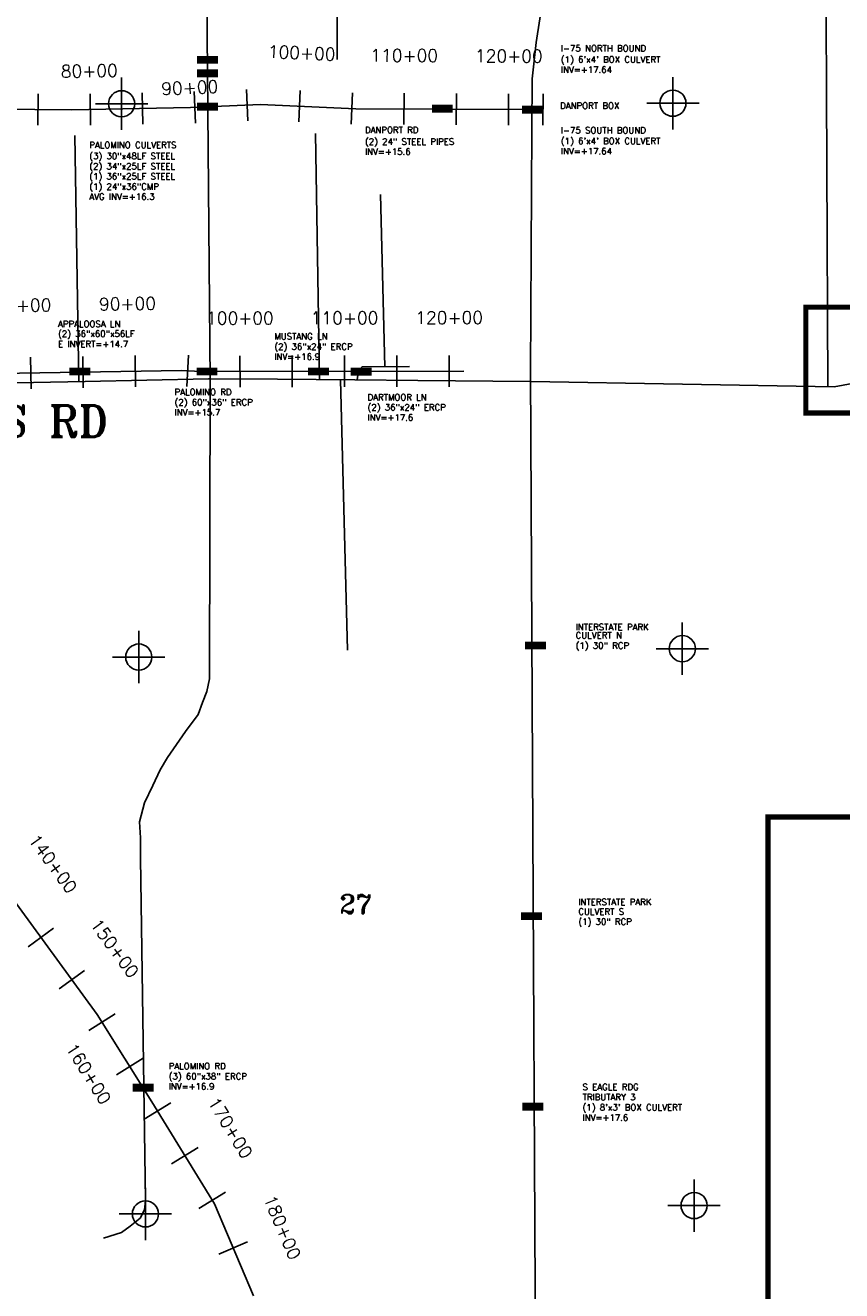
# Model space of a CAD drawing. Extents: x 195000 to 325707, y 779122 to 842722.
# Tile 9 of 21: x 235177 to 242982, y 796640 to 808732. Entities that reach past the tile are written whole.
import ezdxf
from ezdxf.enums import TextEntityAlignment as Align

# ---------------------------------------------------------------- set-up
doc = ezdxf.new("R2010")
doc.units = 0
doc.header["$LTSCALE"] = 800
doc.header["$PDMODE"] = 34
doc.header["$PDSIZE"] = 250
doc.linetypes.add('STREAM', pattern=[0])
doc.layers.get('0').update_dxf_attribs({"linetype": 'CONTINUOUS'})
for name, color, linetype in [('AIR', 10, 'CONTINUOUS'), ('EXLIMBS', 7, 'STREAM'), ('EXSTRUCTURES', 2, 'CONTINUOUS'), ('HEC2STA', 7, 'STREAM'), ('MAJROADS', 9, 'CONTINUOUS'), ('MINROADS', 9, 'CONTINUOUS'), ('SEC', 2, 'CONTINUOUS'), ('TEXT', 7, 'CONTINUOUS')]:
    doc.layers.add(name, color=color, linetype=linetype)
doc.styles.get("Standard").update_dxf_attribs({"font": 'ROMANT'})

# ---------------------------------------------------------------- blocks, each defined once
blk = doc.blocks.new('RCP1')
at = {"color": 0, "const_width": 75}
blk.add_lwpolyline([(-100, 0), (100, 0)], dxfattribs=at)

msp = doc.modelspace()

# ---------------------------------------------------------------- linework, layer by layer
at = {"layer": 'AIR', "color": 0, "const_width": 50}
for points in [[(245472, 805027), (242639, 805027), (242639, 806038), (244639, 806038)], [(244144, 792175), (242278, 792175), (242278, 801166), (243741, 801166)]]:
    msp.add_lwpolyline(points, dxfattribs=at)
at = {"layer": 'EXLIMBS', "color": 0}
for points in [[(234911, 807930), (235622, 807925), (236755, 807946), (237427, 807975), (238336, 807935), (240127, 807926)], [(228241, 805145), (228431, 805140), (228605, 805152), (229767, 805278), (230320, 805330), (230972, 805345), (231554, 805350), (233764, 805385), (236672, 805433), (236858, 805423), (239368, 805428)], [(234866, 800642), (235864, 799280), (236387, 798445), (236985, 797470), (237359, 796590)]]:
    msp.add_lwpolyline(points, dxfattribs=at)
at = {"layer": 'HEC2STA', "color": 0}
for p, q in [((235300, 808077), (235298, 807777)), ((235300, 808077), (235298, 807777)), ((235796, 808078), (235802, 807778)), ((235796, 808078), (235802, 807778)), ((236296, 808087), (236301, 807788)), ((236296, 808087), (236301, 807788)), ((236792, 808098), (236805, 807798)), ((236792, 808098), (236805, 807798)), ((237292, 808119), (237305, 807820)), ((237292, 808119), (237305, 807820)), ((237804, 808109), (237791, 807809)), ((237804, 808109), (237791, 807809)), ((238304, 808087), (238291, 807787)), ((238304, 808087), (238291, 807787)), ((238798, 808083), (238796, 807783)), ((238798, 808083), (238796, 807783)), ((239298, 808081), (239296, 807781)), ((239298, 808081), (239296, 807781)), ((239798, 808078), (239796, 807778)), ((239798, 808078), (239796, 807778)), ((240128, 808076), (240126, 807776)), ((240128, 808076), (240126, 807776)), ((235228, 805559), (235233, 805259)), ((235728, 805567), (235732, 805267)), ((236227, 805576), (236232, 805276)), ((236737, 805580), (236722, 805280)), ((237229, 805574), (237230, 805274)), ((237729, 805575), (237730, 805275)), ((238229, 805576), (238230, 805276)), ((238729, 805577), (238730, 805277)), ((239229, 805578), (239230, 805278)), ((235446, 800104), (235204, 799927)), ((235742, 799701), (235500, 799524)), ((236038, 799285), (235784, 799126)), ((236303, 798861), (236049, 798702)), ((236569, 798436), (236313, 798279)), ((236830, 798010), (236574, 797853)), ((237092, 797583), (236836, 797427)), ((237303, 797106), (237026, 796989))]:
    msp.add_line(p, q, dxfattribs=at)
at = {"layer": 'MAJROADS', "color": 0}
for points in [[(240004, 819185), (240112, 818783), (240227, 818342), (240432, 817410), (240505, 816976), (240653, 816209), (240702, 815893), (240717, 815577), (240732, 815297), (240764, 814313), (240736, 813720), (240695, 813201), (240602, 812354), (240530, 811589), (240062, 808568), (240024, 808219), (240021, 807737)], [(236855, 815651), (236944, 805334)], [(240021, 807737), (240008, 805417), (240073, 792256), (240077, 792050)], [(254581, 804997), (251537, 802815), (248175, 800435), (247928, 800318), (247682, 800271), (247444, 800309), (246991, 800557), (246824, 800807), (246713, 801282), (246661, 801706), (246605, 802860), (246788, 803391), (246911, 803690), (247007, 804313), (246983, 804649), (246908, 804903), (246739, 805247), (246632, 805342), (246339, 805423), (243341, 805357), (242908, 805276), (240009, 805329), (240008, 805329)], [(235749, 805329), (232941, 805273), (231572, 805261), (230900, 805246)], [(236929, 805352), (235749, 805329)], [(238329, 805344), (237589, 805350), (236951, 805352), (236929, 805352)], [(238929, 805338), (238329, 805344)], [(240008, 805329), (238929, 805338)]]:
    msp.add_lwpolyline(points, dxfattribs=at)
at = {"layer": 'MINROADS', "color": 0}
for points in [[(238160, 815615), (238160, 808405)], [(242821, 811624), (242849, 805278)], [(237953, 807698), (237989, 805347)], [(235650, 807680), (235688, 805326)], [(238573, 807114), (238614, 805467)], [(238351, 805343), (238364, 805429), (238397, 805469), (238850, 805471)], [(236944, 805334), (236938, 802487), (236912, 802366), (236871, 802260), (236829, 802145), (236709, 801984), (236537, 801735), (236467, 801616), (236395, 801469), (236316, 801303), (236269, 801121), (236280, 800967), (236280, 800772), (236325, 797502), (236316, 797414), (236275, 797332), (236180, 797256), (236097, 797197), (235925, 797142)], [(238191, 805345), (238258, 802762)]]:
    msp.add_lwpolyline(points, dxfattribs=at)
at = {"layer": 'SEC', "color": 0}
for p in [(236098, 807982), (241368, 807987), (241458, 802775), (236262, 802695), (241571, 797454), (236326, 797374)]:
    msp.add_point(p, dxfattribs=at)

# ---------------------------------------------------------------- block references
at = {"layer": 'EXSTRUCTURES', "color": 0}
for p in [(236920, 808402), (236920, 808273), (236920, 807954), (239164, 807935), (240024, 807925), (235698, 805424), (236914, 805424), (237980, 805424), (238389, 805422), (240055, 802806), (240016, 800219), (236304, 798580), (240029, 798398)]:
    msp.add_blockref('RCP1', p, dxfattribs=at)

# ---------------------------------------------------------------- texts
for s, p in [('I-75 NORTH BOUND', (240297, 808482)), ("(1) 6'x4' BOX CULVERT", (240297, 808375)), ('INV=+17.64', (240297, 808278)), ('DANPORT BOX', (240290, 807933)), ('DANPORT RD', (238424, 807702)), ('I-75 SOUTH BOUND', (240297, 807699)), ('PALOMINO CULVERTS', (235789, 807558)), ('(2) 24" STEEL PIPES', (238424, 807591)), ("(1) 6'x4' BOX CULVERT", (240297, 807596)), ('(3) 30"x48LF STEEL', (235789, 807452)), ('INV=+15.6', (238424, 807494)), ('INV=+17.64', (240297, 807499)), ('(2) 34"x25LF STEEL', (235789, 807355)), ('(1) 36"x25LF STEEL', (235789, 807258)), ('(1) 24"x36"CMP', (235789, 807161)), ('AVG INV=+16.3', (235789, 807064)), ('APPALOOSA LN', (235490, 805848)), ('(2) 36"x60"x56LF', (235490, 805754)), ('MUSTANG LN', (237558, 805729)), ('E INVERT=+14.7', (235490, 805656)), ('(2) 36"x24" ERCP', (237558, 805632)), ('INV=+16.9', (237558, 805535)), ('(2) 60"x36" ERCP', (236604, 805100)), ('PALOMINO RD', (236604, 805197)), ('DARTMOOR LN', (238449, 805148)), ('INV=+15.7', (236604, 805003)), ('(2) 36"x24" ERCP', (238449, 805051)), ('INV=+17.6', (238449, 804954)), ('INTERSTATE PARK', (240438, 802951)), ('CULVERT N', (240438, 802872)), ('(1) 30" RCP', (240438, 802775)), ('INTERSTATE PARK', (240464, 800325)), ('CULVERT S', (240464, 800233)), ('(1) 30" RCP', (240464, 800136)), ('PALOMINO RD', (236548, 798756)), ('(3) 60"x38" ERCP', (236548, 798659)), ('INV=+16.9', (236548, 798562)), ('TRIBUTARY 3', (240504, 798460)), ('S EAGLE RDG', (240504, 798557)), ("(1) 8'x3' BOX CULVERT", (240504, 798362)), ('INV=+17.6', (240504, 798265))]:
    msp.add_text(s, height=60, dxfattribs=at).set_placement(p)
at = {"layer": 'HEC2STA', "color": 0}
for s, rotation, p in [('100+00', 357.5105, (237817, 808408)), ('110+00', 359.711, (238799, 808383)), ('120+00', 359.711, (239799, 808378)), ('80+00', 1.0658, (235790, 808236)), ('90+00', 2.47, (236752, 808076)), ('80+00', 0.9384, (235155, 805995)), ('90+00', 0.9384, (236155, 806011)), ('110+00', 0.1087, (238229, 805876)), ('120+00', 0.1087, (239229, 805878)), ('100+00', 0.1087, (237229, 805874)), ('140+00', 306.2307, (235393, 800685)), ('150+00', 306.2307, (235984, 799878)), ('160+00', 302.066, (235731, 798682)), ('170+00', 301.5227, (237086, 798166)), ('180+00', 292.9945, (237579, 797223))]:
    msp.add_text(s, height=120, rotation=rotation, dxfattribs=at).set_placement(p, align=Align.CENTER)
at = {"layer": 'SEC', "color": 0}
msp.add_text('27', height=180, dxfattribs=at).set_placement((238181, 800246))
at = {"layer": 'TEXT', "color": 0}
msp.add_text('DANIELS RD', height=300, dxfattribs=at).set_placement((233436, 804799))

doc.saveas('drawing.dxf')
